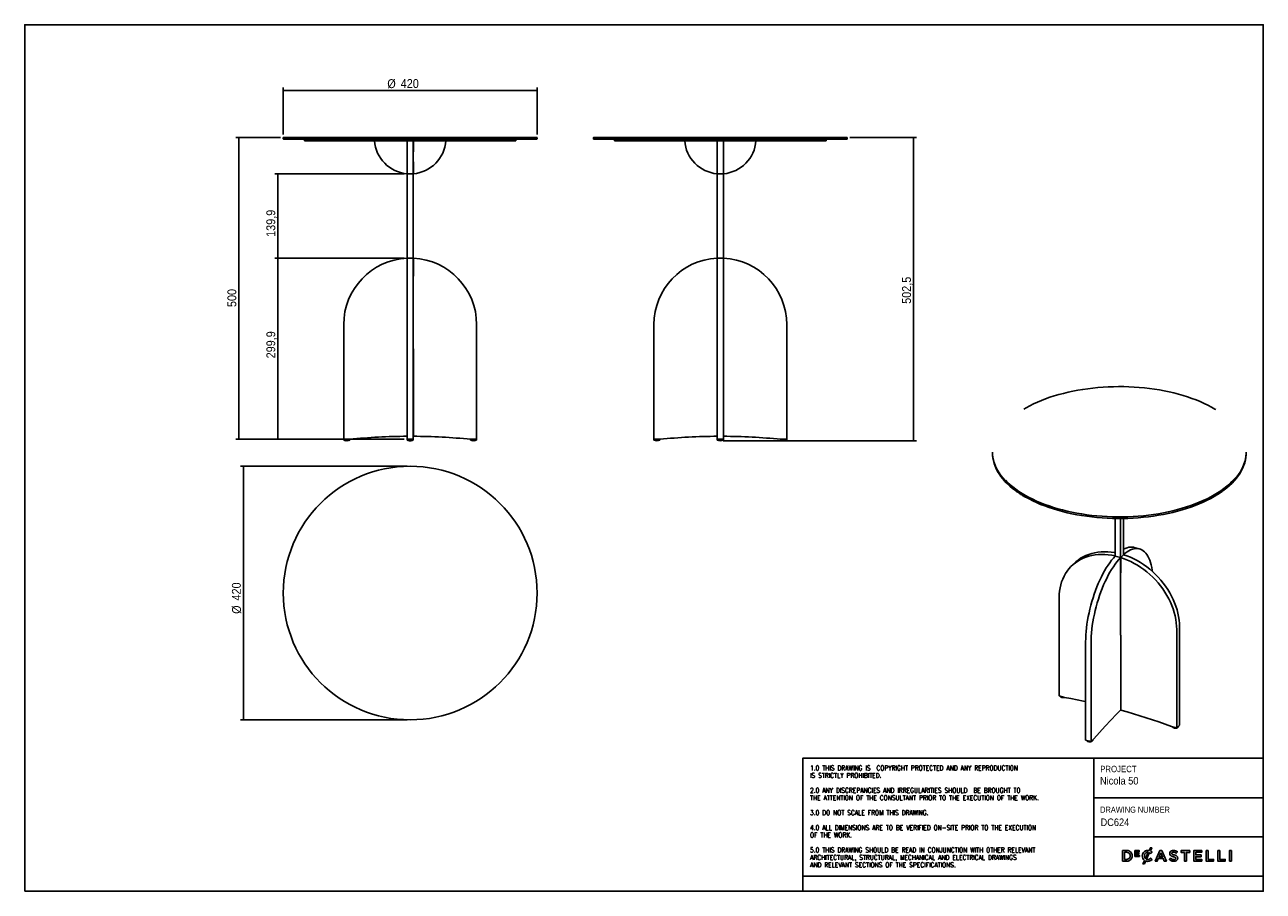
# Model space of a CAD drawing. Header units: millimetres. Extents: x 25 to 2075, y 25 to 1460.
import ezdxf

# ---------------------------------------------------------------- set-up
doc = ezdxf.new("R2010")
doc.units = ezdxf.units.MM
doc.header["$LTSCALE"] = 5
doc.linetypes.add('SLD-Solido', pattern=[0])
for name, color, linetype in [('NOTE', 3, 'SLD-Solido'), ('QUOTE', 1, 'SLD-Solido'), ('SCHIZZI', 9, 'Continuous')]:
    doc.layers.add(name, color=color, linetype=linetype)
doc.styles.add('SLDTEXTSTYLE0', font='GOTHIC.TTF', dxfattribs={"width": 0.913})
doc.styles.add('SLDTEXTSTYLE1', font='romans__.ttf', dxfattribs={"width": 0.893})
doc.dimstyles.new('SLDDIMSTYLE0', dxfattribs={"dimtxt": 14.699074, "dimasz": 10, "dimexe": 0, "dimexo": 0.0625, "dimgap": 3.674769, "dimtad": 1, "dimdec": 1, "dimrnd": 1e-09, "dimzin": 12, "dimdsep": 46, "dimtxsty": 'SLDTEXTSTYLE0', "dimsah": 1, "dimcen": 0.09, "dimadec": 0, "dimazin": 3, "dimtfac": 1, "dimtdec": 1, "dimtofl": 0, "dimtmove": 0, "dimatfit": 3, "dimfxl": 1, "dimfrac": 2, "dimtolj": 1, "dimtzin": 12, "dimarcsym": 0})

# ---------------------------------------------------------------- blocks, each defined once
blk = doc.blocks.new('_D')
at = {"layer": 'QUOTE', "transparency": 16777216}
for p, q in [((657.9, 728.9), (381.9, 728.9)), ((386.9, 728.9), (386.9, 308.9)), ((657.9, 308.9), (381.9, 308.9))]:
    blk.add_line(p, q, dxfattribs=at)
for points in [[(386.9, 728.9), (385.6, 718.9), (388.1, 718.9)], [(386.9, 308.9), (388.1, 318.9), (385.6, 318.9)]]:
    blk.add_solid(points, dxfattribs=at)
at = {"layer": 'QUOTE', "transparency": 16777216, "char_height": 14.7, "attachment_point": 1, "rotation": 90, "style": 'SLDTEXTSTYLE0'}
for s, insert in [('420', (367.9, 506.5)), ('%%c', (368.1, 484.4))]:
    blk.add_mtext(s, dxfattribs=dict(at, insert=insert))
blk = doc.blocks.new('_D_1')
at = {"layer": 'QUOTE', "transparency": 16777216}
for p, q in [((452.9, 1278), (452.9, 1356)), ((872.9, 1278), (872.9, 1356)), ((872.9, 1351), (452.9, 1351))]:
    blk.add_line(p, q, dxfattribs=at)
for points in [[(452.9, 1351), (462.9, 1349.8), (462.9, 1352.3)], [(872.9, 1351), (862.9, 1352.3), (862.9, 1349.8)]]:
    blk.add_solid(points, dxfattribs=at)
at = {"layer": 'QUOTE', "transparency": 16777216, "char_height": 14.7, "attachment_point": 1, "style": 'SLDTEXTSTYLE0'}
for s, insert in [('%%c', (625.1, 1369.8)), ('420', (647.3, 1370))]:
    blk.add_mtext(s, dxfattribs=dict(at, insert=insert))
blk = doc.blocks.new('_D_2')
at = {"layer": 'QUOTE', "transparency": 16777216}
for p, q in [((448.4, 1273.5), (374.2, 1273.5)), ((379.2, 773.5), (379.2, 1273.5)), ((547.9, 773.5), (374.2, 773.5))]:
    blk.add_line(p, q, dxfattribs=at)
for points in [[(379.2, 1273.5), (377.9, 1263.5), (380.4, 1263.5)], [(379.2, 773.5), (380.4, 783.5), (377.9, 783.5)]]:
    blk.add_solid(points, dxfattribs=at)
at = {"layer": 'QUOTE', "transparency": 16777216, "insert": (360.4, 992.5), "char_height": 14.7, "attachment_point": 1, "rotation": 90, "style": 'SLDTEXTSTYLE0'}
blk.add_mtext('500', dxfattribs=at)
blk = doc.blocks.new('_D_3')
at = {"layer": 'QUOTE', "transparency": 16777216}
for p, q in [((652.9, 1073.3), (438.7, 1073.3)), ((443.7, 1073.3), (443.7, 773.5)), ((652.9, 773.5), (438.7, 773.5))]:
    blk.add_line(p, q, dxfattribs=at)
for points in [[(443.7, 1073.3), (442.4, 1063.3), (444.9, 1063.3)], [(443.7, 773.5), (444.9, 783.5), (442.4, 783.5)]]:
    blk.add_solid(points, dxfattribs=at)
at = {"layer": 'QUOTE', "transparency": 16777216, "insert": (424.9, 907.5), "char_height": 14.7, "attachment_point": 1, "rotation": 90, "style": 'SLDTEXTSTYLE0'}
blk.add_mtext('299,9', dxfattribs=at)
blk = doc.blocks.new('_D_4')
at = {"layer": 'QUOTE', "transparency": 16777216}
for p, q in [((652.9, 1213.2), (438.7, 1213.2)), ((443.7, 1073.3), (443.7, 1213.2)), ((652.9, 1073.3), (438.7, 1073.3))]:
    blk.add_line(p, q, dxfattribs=at)
for points in [[(443.7, 1213.2), (442.4, 1203.2), (444.9, 1203.2)], [(443.7, 1073.3), (444.9, 1083.3), (442.4, 1083.3)]]:
    blk.add_solid(points, dxfattribs=at)
at = {"layer": 'QUOTE', "transparency": 16777216, "insert": (424.9, 1108.7), "char_height": 14.7, "attachment_point": 1, "rotation": 90, "style": 'SLDTEXTSTYLE0'}
blk.add_mtext('139,9', dxfattribs=at)
blk = doc.blocks.new('_D_5')
at = {"layer": 'QUOTE', "transparency": 16777216}
for p, q in [((1390.8, 1273.5), (1500.9, 1273.5)), ((1495.9, 771), (1495.9, 1273.5)), ((1181.3, 771), (1500.9, 771))]:
    blk.add_line(p, q, dxfattribs=at)
for points in [[(1495.9, 1273.5), (1494.7, 1263.5), (1497.2, 1263.5)], [(1495.9, 771), (1497.2, 781), (1494.7, 781)]]:
    blk.add_solid(points, dxfattribs=at)
at = {"layer": 'QUOTE', "transparency": 16777216, "insert": (1477.2, 997.8), "char_height": 14.7, "attachment_point": 1, "rotation": 90, "style": 'SLDTEXTSTYLE0'}
blk.add_mtext('502,5', dxfattribs=at)

msp = doc.modelspace()

# ---------------------------------------------------------------- linework, layer by layer
for p, q in [((452.95, 1272.96), (452.95, 1270.96)), ((453.45, 1273.46), (864.39, 1273.46)), ((864.39, 1273.46), (872.45, 1273.46)), ((872.95, 1270.96), (872.95, 1272.96)), ((966.33, 1272.96), (966.33, 1270.96)), ((966.83, 1273.46), (1385.83, 1273.46)), ((1386.33, 1270.96), (1386.33, 1272.96)), ((864.39, 1270.46), (453.45, 1270.46)), ((487.95, 1269.96), (487.95, 1267.96)), ((487.95, 1269.96), (662.95, 1269.96)), ((487.95, 1267.96), (662.95, 1267.96)), ((657.7, 1249.46), (657.7, 1267.96)), ((657.95, 1267.96), (657.95, 1213.2)), ((662.95, 1269.96), (837.95, 1269.96)), ((662.95, 1267.96), (837.95, 1267.96)), ((667.95, 1267.96), (667.95, 1213.2)), ((668.2, 1267.96), (668.2, 1249.46)), ((837.95, 1267.96), (837.95, 1269.96)), ((872.45, 1270.46), (864.39, 1270.46)), ((1385.83, 1270.46), (966.83, 1270.46)), ((1001.33, 1269.96), (1001.33, 1267.96)), ((1001.33, 1269.96), (1351.33, 1269.96)), ((1001.33, 1267.96), (1351.33, 1267.96)), ((1011.99, 1267.96), (1011.99, 1267.94)), ((1012, 1267.96), (1012, 1267.94)), ((1015.06, 1267.94), (1015.06, 1267.96)), ((1015.07, 1267.94), (1015.07, 1267.96)), ((1171.33, 1213.2), (1171.33, 1267.96)), ((1181.33, 1213.2), (1181.33, 1267.96)), ((1351.33, 1267.96), (1351.33, 1269.96)), ((657.95, 1249.46), (657.7, 1249.46)), ((657.7, 1232.96), (657.95, 1232.96)), ((657.7, 1213.2), (657.7, 1232.96)), ((668.2, 1249.46), (667.95, 1249.46)), ((667.95, 1232.96), (668.2, 1232.96)), ((668.2, 1232.96), (668.2, 1213.2)), ((1171.08, 1249.96), (1171.33, 1249.96)), ((1171.08, 1213.2), (1171.08, 1249.96)), ((1181.33, 1249.96), (1181.58, 1249.96)), ((1181.58, 1249.96), (1181.58, 1213.2)), ((657.95, 1213.2), (667.95, 1213.2)), ((657.95, 1213.2), (657.95, 1073.34)), ((667.95, 1213.2), (667.95, 1073.34)), ((1171.33, 1213.2), (1171.33, 1073.34)), ((1171.33, 1213.2), (1181.33, 1213.2)), ((1181.33, 1213.2), (1181.33, 1073.34)), ((657.7, 1073.34), (657.7, 1043.46)), ((657.95, 963.46), (657.95, 1073.34)), ((657.95, 1073.34), (667.95, 1073.34)), ((667.95, 963.46), (667.95, 1073.34)), ((668.2, 1043.46), (668.2, 1073.34)), ((1171.08, 1073.34), (1171.08, 923.46)), ((1171.33, 1073.34), (1171.33, 963.46)), ((1171.33, 1073.34), (1181.33, 1073.34)), ((1181.33, 1073.34), (1181.33, 963.46)), ((1181.58, 923.46), (1181.58, 1073.34)), ((657.7, 1043.46), (657.95, 1043.46)), ((667.95, 1043.46), (668.2, 1043.46)), ((552.95, 963.46), (552.95, 773.46)), ((657.95, 773.46), (657.95, 963.46)), ((667.95, 773.46), (667.95, 963.46)), ((772.95, 773.46), (772.95, 963.46)), ((1066.33, 963.46), (1066.33, 773.46)), ((1171.33, 963.46), (1171.33, 773.46)), ((1181.33, 963.46), (1181.33, 773.46)), ((1286.33, 773.46), (1286.33, 963.46)), ((657.95, 923.46), (657.7, 923.46)), ((657.7, 923.46), (657.7, 778.45)), ((668.2, 923.46), (667.95, 923.46)), ((668.2, 778.45), (668.2, 923.46)), ((1171.08, 923.46), (1171.33, 923.46)), ((1181.33, 923.46), (1181.58, 923.46)), ((552.95, 773.46), (552.95, 771.96)), ((552.95, 773.46), (562.95, 773.46)), ((554.2, 771.96), (552.95, 771.96)), ((554.9, 771.96), (554.2, 771.96)), ((554.2, 771.96), (554.2, 771.51)), ((555.9, 771.96), (554.9, 771.96)), ((554.9, 771.33), (554.9, 771.96)), ((556.6, 771.96), (555.9, 771.96)), ((555.9, 771.96), (555.9, 771.12)), ((557.6, 771.96), (556.6, 771.96)), ((556.6, 771.03), (556.6, 771.96)), ((558.3, 771.96), (557.6, 771.96)), ((557.6, 771.96), (557.6, 770.97)), ((559.3, 771.96), (558.3, 771.96)), ((558.3, 770.97), (558.3, 771.96)), ((560, 771.96), (559.3, 771.96)), ((559.3, 771.96), (559.3, 771.03)), ((561, 771.96), (560, 771.96)), ((560, 771.12), (560, 771.96)), ((561.7, 771.96), (561, 771.96)), ((561, 771.96), (561, 771.33)), ((562.95, 771.96), (561.7, 771.96)), ((561.7, 771.51), (561.7, 771.96)), ((562.95, 771.96), (562.95, 773.46)), ((657.95, 773.46), (657.95, 771.96)), ((667.95, 773.46), (657.95, 773.46)), ((659.2, 771.96), (657.95, 771.96)), ((659.9, 771.96), (659.2, 771.96)), ((659.2, 771.96), (659.2, 771.51)), ((660.9, 771.96), (659.9, 771.96)), ((659.9, 771.33), (659.9, 771.96)), ((661.6, 771.96), (660.9, 771.96)), ((660.9, 771.96), (660.9, 771.12)), ((662.6, 771.96), (661.6, 771.96)), ((661.6, 771.03), (661.6, 771.96)), ((662.6, 771.96), (662.6, 770.97)), ((663.3, 771.96), (662.6, 771.96)), ((663.3, 770.97), (663.3, 771.96)), ((664.3, 771.96), (663.3, 771.96)), ((665, 771.96), (664.3, 771.96)), ((664.3, 771.96), (664.3, 771.03)), ((666, 771.96), (665, 771.96)), ((665, 771.12), (665, 771.96)), ((666.7, 771.96), (666, 771.96)), ((666, 771.96), (666, 771.33)), ((667.95, 771.96), (666.7, 771.96)), ((666.7, 771.51), (666.7, 771.96)), ((667.95, 771.96), (667.95, 773.46)), ((762.95, 773.46), (762.95, 771.96)), ((762.95, 773.46), (772.95, 773.46)), ((764.2, 771.96), (762.95, 771.96)), ((764.9, 771.96), (764.2, 771.96)), ((764.2, 771.96), (764.2, 771.51)), ((765.9, 771.96), (764.9, 771.96)), ((764.9, 771.33), (764.9, 771.96)), ((766.6, 771.96), (765.9, 771.96)), ((765.9, 771.96), (765.9, 771.12)), ((767.6, 771.96), (766.6, 771.96)), ((766.6, 771.03), (766.6, 771.96)), ((768.3, 771.96), (767.6, 771.96)), ((767.6, 771.96), (767.6, 770.97)), ((769.3, 771.96), (768.3, 771.96)), ((768.3, 770.97), (768.3, 771.96)), ((770, 771.96), (769.3, 771.96)), ((769.3, 771.96), (769.3, 771.03)), ((771, 771.96), (770, 771.96)), ((770, 771.12), (770, 771.96)), ((771.7, 771.96), (771, 771.96)), ((771, 771.96), (771, 771.33)), ((772.95, 771.96), (771.7, 771.96)), ((771.7, 771.51), (771.7, 771.96)), ((772.95, 771.96), (772.95, 773.46)), ((1066.33, 773.46), (1066.33, 771.96)), ((1066.33, 773.46), (1076.33, 773.46)), ((1066.35, 771.96), (1066.33, 771.96)), ((1066.52, 771.96), (1066.35, 771.96)), ((1066.77, 771.96), (1066.52, 771.96)), ((1067.37, 771.96), (1066.77, 771.96)), ((1068.03, 771.96), (1067.37, 771.96)), ((1074.64, 771.96), (1068.03, 771.96)), ((1075.3, 771.96), (1074.64, 771.96)), ((1075.89, 771.96), (1075.3, 771.96)), ((1076.15, 771.96), (1075.89, 771.96)), ((1076.32, 771.96), (1076.15, 771.96)), ((1076.33, 771.96), (1076.32, 771.96)), ((1076.33, 771.96), (1076.33, 773.46)), ((1171.33, 773.46), (1171.33, 771.96)), ((1171.33, 773.46), (1181.33, 773.46)), ((1171.35, 771.96), (1171.33, 771.96)), ((1171.52, 771.96), (1171.35, 771.96)), ((1171.77, 771.96), (1171.52, 771.96)), ((1172.37, 771.96), (1171.77, 771.96)), ((1173.03, 771.96), (1172.37, 771.96)), ((1179.64, 771.96), (1173.03, 771.96)), ((1180.3, 771.96), (1179.64, 771.96)), ((1180.89, 771.96), (1180.3, 771.96)), ((1181.15, 771.96), (1180.89, 771.96)), ((1181.32, 771.96), (1181.15, 771.96)), ((1181.33, 771.96), (1181.32, 771.96)), ((1181.33, 771.96), (1181.33, 773.46)), ((1276.33, 773.46), (1276.33, 771.96)), ((1276.33, 773.46), (1286.33, 773.46)), ((1276.35, 771.96), (1276.33, 771.96)), ((1276.52, 771.96), (1276.35, 771.96)), ((1276.77, 771.96), (1276.52, 771.96)), ((1277.37, 771.96), (1276.77, 771.96)), ((1278.03, 771.96), (1277.37, 771.96)), ((1284.64, 771.96), (1278.03, 771.96)), ((1285.3, 771.96), (1284.64, 771.96)), ((1285.89, 771.96), (1285.3, 771.96)), ((1286.15, 771.96), (1285.89, 771.96)), ((1286.32, 771.96), (1286.15, 771.96)), ((1286.33, 771.96), (1286.32, 771.96)), ((1286.33, 771.96), (1286.33, 773.46)), ((1626.83, 752.38), (1626.83, 750.66)), ((2046.83, 750.66), (2046.83, 752.38)), ((1830.07, 642.39), (1830.07, 580.04)), ((1838.91, 642.34), (1838.91, 552.18)), ((1843.58, 642.39), (1843.58, 582.07)), ((1830.07, 580.47), (1829.85, 580.25)), ((1829.85, 580.25), (1829.85, 579.96)), ((1829.95, 580.08), (1838.8, 577.67)), ((1838.8, 449.2), (1838.8, 577.67)), ((1839.14, 577.73), (1843.8, 582.28)), ((1839.14, 552.12), (1839.14, 577.73)), ((1843.7, 582.46), (1843.58, 582.49)), ((1843.7, 582.46), (1843.7, 582.18)), ((1870.1, 592.03), (1861.25, 594.44)), ((1762.33, 568.08), (1757.66, 563.53)), ((1838.8, 552.21), (1838.91, 552.18)), ((1838.8, 552.21), (1839.14, 552.12)), ((1838.91, 552.18), (1839.14, 552.39)), ((1737.21, 511.25), (1737.21, 348.39)), ((1931.78, 295.5), (1931.78, 458.37)), ((1936.45, 300.06), (1936.45, 462.92)), ((1781.07, 275.32), (1781.07, 438.18)), ((1789.91, 272.91), (1789.91, 435.78)), ((1839.14, 449.26), (1838.8, 449.35)), ((1838.91, 449.32), (1838.8, 449.2)), ((1839.14, 324.96), (1839.14, 449.26)), ((1737.21, 348.39), (1746.05, 345.98)), ((1739.1, 347.57), (1738.99, 347.9)), ((1746.39, 345.92), (1745.73, 345.77)), ((1922.93, 297.91), (1931.78, 295.5)), ((1924.83, 297.09), (1924.72, 297.42)), ((1936.45, 300.06), (1931.78, 295.5)), ((1934.69, 297.7), (1934.69, 298.35)), ((1789.91, 272.91), (1781.07, 275.32)), ((1782.96, 274.5), (1782.85, 274.83)), ((1794.58, 277.47), (1789.91, 272.91)), ((1792.82, 275.11), (1792.82, 275.76))]:
    msp.add_line(p, q)
at = {"flags": 128}
for points in [[(1996.33, 822.76), (1995.06, 823.52), (1989.29, 826.81), (1983.26, 829.97), (1976.99, 833), (1970.48, 835.9), (1963.74, 838.65), (1956.79, 841.26), (1949.64, 843.73), (1942.3, 846.03), (1934.78, 848.19), (1927.09, 850.18), (1919.26, 852), (1911.28, 853.66), (1903.18, 855.15), (1894.96, 856.47), (1886.65, 857.61), (1878.25, 858.58), (1869.79, 859.36), (1861.27, 859.97), (1852.7, 860.4), (1844.11, 860.64), (1835.51, 860.7), (1826.91, 860.59), (1818.33, 860.29), (1809.78, 859.8), (1801.27, 859.14), (1792.82, 858.3), (1784.45, 857.28), (1776.17, 856.09), (1767.99, 854.72), (1759.92, 853.17), (1751.99, 851.46), (1744.19, 849.59), (1736.56, 847.55), (1729.09, 845.35), (1721.8, 842.99), (1714.71, 840.48), (1707.83, 837.83), (1701.16, 835.03), (1694.72, 832.09), (1688.52, 829.02), (1682.57, 825.82), (1678.59, 823.52)], [(1667.09, 688.69), (1664.94, 690.24), (1660.13, 693.93), (1655.62, 697.71), (1651.42, 701.59), (1647.53, 705.55), (1643.95, 709.6), (1640.71, 713.71), (1637.79, 717.89), (1635.21, 722.13), (1632.97, 726.42), (1631.07, 730.75), (1629.52, 735.12), (1628.32, 739.51), (1627.47, 743.93), (1626.97, 748.37), (1626.83, 752.38)], [(1626.83, 750.66), (1626.97, 746.65), (1627.47, 742.22), (1628.32, 737.8), (1629.52, 733.4), (1631.07, 729.03), (1632.97, 724.7), (1635.21, 720.41), (1637.79, 716.17), (1640.71, 712), (1643.95, 707.88), (1647.53, 703.84), (1651.42, 699.88), (1655.62, 696), (1660.13, 692.21), (1664.94, 688.53), (1667.14, 686.94)], [(2046.83, 752.38), (2046.76, 749.73), (2046.37, 745.29), (2045.63, 740.86), (2044.54, 736.46), (2043.09, 732.08), (2041.3, 727.74), (2039.17, 723.43), (2036.69, 719.18), (2033.87, 714.98), (2030.73, 710.85), (2027.25, 706.78), (2023.46, 702.79), (2019.35, 698.89), (2014.93, 695.07), (2010.21, 691.36), (2006.53, 688.67)], [(2006.56, 686.97), (2010.21, 689.64), (2014.93, 693.36), (2019.35, 697.17), (2023.46, 701.08), (2027.25, 705.07), (2030.73, 709.13), (2033.87, 713.27), (2036.69, 717.46), (2039.17, 721.72), (2041.3, 726.02), (2043.09, 730.37), (2044.54, 734.74), (2045.63, 739.15), (2046.37, 743.57), (2046.76, 748.01), (2046.83, 750.66)], [(1648.18, 705.88), (1651.86, 702.14), (1656.05, 698.27), (1660.55, 694.49), (1665.35, 690.82), (1670.44, 687.24), (1675.8, 683.78), (1681.44, 680.43), (1687.34, 677.21), (1693.49, 674.11), (1699.89, 671.15), (1706.51, 668.32), (1713.36, 665.64), (1720.41, 663.1), (1727.66, 660.71), (1735.09, 658.48), (1742.7, 656.41), (1750.46, 654.5), (1758.37, 652.76), (1766.41, 651.18), (1774.57, 649.78), (1782.83, 648.55), (1791.19, 647.5), (1799.62, 646.62), (1808.12, 645.92), (1816.66, 645.41), (1825.24, 645.07), (1833.84, 644.92), (1842.44, 644.94), (1851.03, 645.15), (1859.6, 645.55), (1868.13, 646.12), (1876.61, 646.87), (1885.02, 647.8), (1893.35, 648.91), (1901.59, 650.19), (1909.71, 651.65), (1917.72, 653.27), (1925.58, 655.07), (1933.3, 657.03), (1940.85, 659.15), (1948.23, 661.43), (1955.42, 663.86), (1962.41, 666.44), (1969.19, 669.17), (1975.74, 672.04), (1982.06, 675.04), (1988.14, 678.18)], [(1988.14, 678.18), (1993.96, 681.44), (1999.52, 684.83), (2004.8, 688.32), (2009.8, 691.93), (2014.5, 695.64), (2018.91, 699.44), (2023.01, 703.34), (2026.8, 707.32), (2029.48, 710.41)], [(1988.14, 675.61), (1982.06, 672.47), (1975.74, 669.47), (1969.19, 666.6), (1962.41, 663.87), (1955.42, 661.29), (1948.23, 658.85), (1940.85, 656.58), (1933.3, 654.46), (1925.58, 652.5), (1917.72, 650.7), (1909.71, 649.08), (1901.59, 647.62), (1893.35, 646.34), (1885.02, 645.23), (1876.61, 644.3), (1868.13, 643.55), (1859.6, 642.97), (1851.03, 642.58), (1842.44, 642.37), (1833.84, 642.35), (1825.24, 642.5), (1816.66, 642.84), (1808.12, 643.35), (1799.62, 644.05), (1791.19, 644.93), (1782.83, 645.98), (1774.57, 647.21), (1766.41, 648.61), (1758.37, 650.19), (1750.46, 651.93), (1742.7, 653.84), (1735.09, 655.91), (1727.66, 658.14), (1720.41, 660.53), (1713.36, 663.06), (1706.51, 665.75), (1699.89, 668.58), (1693.49, 671.54), (1687.34, 674.64), (1682.14, 677.47)], [(1998.12, 681.38), (1993.96, 678.87), (1988.14, 675.61)], [(1843.58, 591.22), (1843.78, 591.33), (1846.69, 592.8), (1849.55, 593.9), (1852.36, 594.64), (1855.09, 595.01), (1857.75, 595.02), (1860.32, 594.66), (1861.25, 594.44)], [(1829.85, 580.25), (1824.17, 581.37), (1818.52, 582.16), (1812.93, 582.61), (1807.41, 582.73), (1801.99, 582.51), (1796.68, 581.96), (1791.49, 581.07), (1786.46, 579.86), (1781.59, 578.31), (1776.9, 576.45), (1772.41, 574.27), (1768.13, 571.79), (1764.08, 569.01), (1760.27, 565.93), (1756.71, 562.58), (1753.43, 558.97), (1750.42, 555.1), (1747.69, 550.98), (1745.27, 546.64), (1743.15, 542.09), (1741.35, 537.34), (1739.86, 532.42), (1738.7, 527.32), (1737.87, 522.09), (1737.37, 516.72), (1737.21, 511.25)], [(1830.07, 585.71), (1828.83, 585.92), (1823.19, 586.71), (1817.6, 587.17), (1812.08, 587.28), (1806.66, 587.07), (1801.34, 586.51), (1796.16, 585.63), (1791.13, 584.41), (1786.26, 582.87), (1781.57, 581.01), (1777.07, 578.83), (1772.8, 576.34), (1768.75, 573.56), (1764.94, 570.49), (1762.33, 568.08)], [(1781.07, 438.18), (1781.16, 443.79), (1781.42, 449.55), (1781.86, 455.44), (1782.47, 461.44), (1783.25, 467.54), (1784.21, 473.71), (1785.32, 479.92), (1786.6, 486.17), (1788.04, 492.42), (1789.63, 498.66), (1791.36, 504.87), (1793.24, 511.01), (1795.25, 517.08), (1797.38, 523.05), (1799.64, 528.9), (1802.01, 534.61), (1804.49, 540.17), (1807.06, 545.54), (1809.71, 550.72), (1812.45, 555.68), (1815.25, 560.42), (1818.11, 564.9), (1821.03, 569.13), (1823.98, 573.07), (1826.96, 576.72), (1829.95, 580.08)], [(1789.91, 435.78), (1790, 441.38), (1790.26, 447.14), (1790.7, 453.03), (1791.31, 459.04), (1792.1, 465.13), (1793.05, 471.3), (1794.17, 477.52), (1795.45, 483.77), (1796.88, 490.02), (1798.47, 496.26), (1800.21, 502.46), (1802.08, 508.61), (1804.09, 514.68), (1806.23, 520.65), (1808.49, 526.5), (1810.86, 532.21), (1813.33, 537.76), (1815.9, 543.14), (1818.56, 548.32), (1821.29, 553.28), (1824.1, 558.01), (1826.96, 562.5), (1829.87, 566.72), (1832.82, 570.67), (1835.8, 574.32), (1838.8, 577.67)], [(1931.78, 458.37), (1931.61, 463.93), (1931.11, 469.57), (1930.28, 475.26), (1929.12, 480.98), (1927.64, 486.72), (1925.83, 492.44), (1923.71, 498.15), (1921.29, 503.8), (1918.57, 509.4), (1915.56, 514.9), (1912.27, 520.31), (1908.72, 525.59), (1904.91, 530.73), (1900.86, 535.72), (1896.58, 540.53), (1892.09, 545.15), (1887.4, 549.56), (1882.53, 553.75), (1877.49, 557.7), (1872.31, 561.4), (1866.99, 564.84), (1861.57, 568.01), (1856.05, 570.89), (1850.46, 573.48), (1844.82, 575.76), (1839.14, 577.73)], [(1843.7, 582.46), (1846.7, 584.96), (1849.68, 587.12), (1852.63, 588.93), (1855.54, 590.39), (1858.4, 591.49), (1861.2, 592.23), (1863.94, 592.61), (1866.59, 592.62), (1869.16, 592.26), (1871.64, 591.54), (1874.01, 590.45), (1876.27, 589.01), (1878.4, 587.21), (1880.41, 585.07), (1882.29, 582.58), (1884.03, 579.76), (1885.61, 576.62), (1887.05, 573.17), (1888.33, 569.42), (1889.45, 565.39), (1890.4, 561.08), (1891.18, 556.51), (1891.44, 554.67)], [(1936.45, 462.92), (1936.28, 468.49), (1935.78, 474.12), (1934.95, 479.81), (1933.79, 485.54), (1932.3, 491.27), (1930.5, 497), (1928.38, 502.7), (1925.96, 508.36), (1923.24, 513.95), (1920.23, 519.46), (1916.94, 524.86), (1913.38, 530.14), (1909.57, 535.29), (1905.52, 540.27), (1901.24, 545.08), (1896.75, 549.7), (1892.06, 554.11), (1887.19, 558.3), (1882.16, 562.26), (1876.97, 565.96), (1871.66, 569.4), (1866.24, 572.57), (1860.72, 575.45), (1855.13, 578.03), (1849.48, 580.31), (1843.8, 582.28)], [(1746.05, 345.98), (1756.5, 344.1), (1766.96, 342.09), (1777.42, 339.96), (1781.07, 339.19)], [(1839.14, 325.24), (1831.9, 318.01), (1822.55, 308.37), (1813.22, 298.4), (1803.89, 288.1), (1794.58, 277.47)], [(1839.14, 324.96), (1849.63, 321.99), (1860.12, 318.91), (1870.61, 315.7), (1881.09, 312.38), (1891.56, 308.94), (1902.03, 305.38), (1912.49, 301.7), (1922.93, 297.91)], [(1934.69, 297.7), (1934.65, 297.38), (1934.46, 296.93), (1934.11, 296.5), (1933.62, 296.11), (1933, 295.77), (1932.27, 295.49), (1931.46, 295.29)], [(1792.82, 275.11), (1792.78, 274.79), (1792.59, 274.34), (1792.24, 273.91), (1791.75, 273.52), (1791.13, 273.18), (1790.41, 272.9), (1789.6, 272.7)]]:
    msp.add_lwpolyline(points, dxfattribs=at)
msp.add_circle((662.95, 518.88), 210)
for centre, radius, start, end in [((453.45, 1272.96), 0.5, 90, 180), ((872.45, 1272.96), 0.5, 0, 90), ((966.83, 1272.96), 0.5, 90, 180), ((1385.83, 1272.96), 0.5, 0, 90), ((453.45, 1270.96), 0.5, 180, 270), ((662.95, 1272.11), 59.15, 184.01911, 264.90748), ((662.95, 1272.11), 59.15, 275.09252, 355.98089), ((872.45, 1270.96), 0.5, 270, 0), ((966.83, 1270.96), 0.5, 180, 270), ((1176.33, 1272.11), 59.15, 184.01911, 264.90748), ((1176.33, 1272.11), 59.15, 275.09252, 355.98089), ((1385.83, 1270.96), 0.5, 270, 0), ((662.95, 963.46), 110, 92.73561, 180), ((662.95, 963.46), 110, 0, 87.26439), ((1176.33, 963.46), 110, 92.73561, 180), ((1176.33, 963.46), 110, 0, 87.26439), ((557.95, 783.96), 13, 253.23413, 256.43105), ((557.95, 783.96), 13, 260.92703, 264.03931), ((557.95, 783.96), 13, 268.45723, 271.54277), ((557.95, 783.96), 13, 275.96069, 279.07297), ((557.95, 783.96), 13, 283.56895, 286.76587), ((662.95, -224.04), 1002.5, 90.30005, 95.72481), ((662.95, 783.96), 13, 253.23413, 256.43105), ((662.95, 783.96), 13, 260.92703, 264.03931), ((662.95, 783.96), 13, 268.45723, 271.54277), ((662.95, 783.96), 13, 275.96069, 279.07297), ((662.95, 783.96), 13, 283.56895, 286.76587), ((662.95, -224.04), 1002.5, 84.27519, 89.69995), ((767.95, 783.96), 13, 253.23413, 256.43105), ((767.95, 783.96), 13, 260.92703, 264.03931), ((767.95, 783.96), 13, 268.45723, 271.54277), ((767.95, 783.96), 13, 275.96069, 279.07297), ((767.95, 783.96), 13, 283.56895, 286.76587), ((1071.33, 783.96), 13, 247.38014, 292.61986), ((1071.33, 783.96), 13, 247.43005, 292.56995), ((1071.33, 783.96), 12.93, 248.13975, 291.86025), ((1071.33, 783.96), 12.84, 249.19142, 290.80858), ((1071.33, 783.96), 12.64, 251.72847, 288.27153), ((1071.33, 783.96), 12.45, 254.59184, 285.40816), ((1176.33, -224.04), 1002.5, 90.28577, 95.72481), ((1176.33, 783.96), 13, 247.38014, 292.61986), ((1176.33, 783.96), 13, 247.43005, 292.56995), ((1176.33, 783.96), 12.93, 248.13975, 291.86025), ((1176.33, 783.96), 12.84, 249.19142, 290.80858), ((1176.33, 783.96), 12.64, 251.72847, 288.27153), ((1176.33, 783.96), 12.45, 254.59184, 285.40816), ((1176.33, -224.04), 1002.5, 84.27519, 89.71423), ((1281.33, 783.96), 13, 247.38014, 292.61986), ((1281.33, 783.96), 13, 247.43005, 292.56995), ((1281.33, 783.96), 12.93, 248.13975, 291.86025), ((1281.33, 783.96), 12.84, 249.19142, 290.80858), ((1281.33, 783.96), 12.64, 251.72847, 288.27153), ((1281.33, 783.96), 12.45, 254.59184, 285.40816), ((1740.87, 348.42), 1.96, 205.66581, 222.1335), ((1741.68, 349.16), 3.06, 222.26741, 237.1593), ((1742.48, 350.34), 4.48, 236.75826, 244.12632), ((1743.13, 351.7), 5.99, 244.18444, 252.46189), ((1743.59, 353.1), 7.47, 252.33299, 257.25798), ((1743.86, 354.29), 8.69, 257.28109, 263.73972), ((1743.95, 355.1), 9.5, 263.68841, 268.15112), ((1743.96, 355.25), 9.65, 268.12752, 275.04444), ((1744.03, 354.56), 8.96, 275.01607, 280.99149), ((1926.6, 297.94), 1.96, 205.66581, 222.1335), ((1927.41, 298.69), 3.06, 222.26741, 237.1593), ((1928.2, 299.86), 4.48, 236.75826, 244.12632), ((1928.86, 301.22), 5.99, 244.18444, 252.46189), ((1929.32, 302.62), 7.47, 252.33299, 257.25798), ((1929.58, 303.82), 8.69, 257.28109, 263.73972), ((1929.68, 304.62), 9.5, 263.68841, 268.15112), ((1929.69, 304.77), 9.65, 268.12752, 275.04444), ((1929.75, 304.08), 8.96, 275.01607, 280.99149), ((1784.73, 275.35), 1.96, 205.66581, 222.1335), ((1785.54, 276.1), 3.06, 222.26741, 237.1593), ((1786.34, 277.27), 4.48, 236.75826, 244.12632), ((1786.99, 278.63), 5.99, 244.18444, 252.46189), ((1787.45, 280.03), 7.47, 252.33299, 257.25798), ((1787.72, 281.23), 8.69, 257.28109, 263.73972), ((1787.81, 282.03), 9.5, 263.68841, 268.15112), ((1787.82, 282.18), 9.65, 268.12752, 275.04444), ((1787.89, 281.49), 8.96, 275.01607, 280.99149)]:
    msp.add_arc(centre, radius, start, end)
for points, knots in [([(1667.29, 686.7), (1668.24, 686.02), (1670.8, 684.2), (1675.25, 681.37), (1679.17, 678.98), (1681.47, 677.71), (1681.91, 677.47)], [0, 0, 0, 0, 0.2114553, 0.5641064, 0.9167555, 1, 1, 1, 1]), ([(1998.37, 681.4), (1999.55, 682.13), (2002.34, 683.86), (2004.94, 685.68), (2006.43, 686.72)], [0, 0, 0, 0, 0.4232585, 1, 1, 1, 1])]:
    msp.add_open_spline(points, degree=3, knots=knots)
at = {"layer": 'SCHIZZI', "color": 7, "true_color": 0xffffff}
for p, q in [((1794.87, 245.12), (1794.87, 50)), ((1794.87, 179.72), (2074.99, 179.72)), ((1794.87, 114.89), (2074.99, 114.89)), ((1874.86, 83.55), (1874.86, 83.58)), ((1890.89, 89.94), (1890.83, 90)), ((1890.95, 77.64), (1891.01, 77.71)), ((1312.78, 50), (1312.78, 25))]:
    msp.add_line(p, q, dxfattribs=at)
for points in [[(25, 25), (2075, 25), (2074.9, 1460), (25, 1460)], [(1869.25, 86.51), (1869.25, 88.42), (1864.64, 88.42), (1864.64, 90.41), (1869.88, 90.41), (1869.88, 92.32), (1862.5, 92.32), (1862.5, 82.55), (1869.94, 82.55), (1869.94, 84.46), (1864.64, 84.46), (1864.64, 86.51)], [(1903.96, 92.56), (1896.22, 74.83), (1899.54, 74.83), (1901.34, 79.04), (1909.47, 79.04), (1911.24, 74.83), (1914.67, 74.83), (1906.94, 92.51), (1906.92, 92.56)], [(1905.39, 88.59), (1908.27, 81.93), (1902.53, 81.93)], [(1944.5, 89.43), (1944.5, 74.83), (1947.76, 74.83), (1947.76, 89.43), (1953.29, 89.43), (1953.29, 92.44), (1938.96, 92.44), (1938.96, 89.43)], [(1972.07, 82.25), (1972.07, 85.17), (1963.33, 85.17), (1963.33, 89.52), (1973.2, 89.52), (1973.2, 92.44), (1960.09, 92.44), (1960.09, 74.83), (1973.32, 74.83), (1973.32, 77.74), (1963.33, 77.74), (1963.33, 82.25)], [(1980.52, 92.44), (1980.52, 74.83), (1992.93, 74.83), (1992.93, 77.79), (1983.76, 77.79), (1983.76, 92.44)], [(1999.68, 92.44), (1999.68, 74.83), (2012.09, 74.83), (2012.09, 77.79), (2002.92, 77.79), (2002.92, 92.44)], [(2019.01, 74.83), (2022.25, 74.83), (2022.25, 92.44), (2019.01, 92.44)]]:
    msp.add_lwpolyline(points, close=True, dxfattribs=at)
msp.add_lwpolyline([(2075, 50), (1312.78, 50), (1312.78, 245.12), (2074.98, 245.12)], dxfattribs=at)
for points in [[(1842.26, 92.44), (1842.26, 74.83), (1848.85, 74.83, 1.0555946), (1848.85, 92.44)], [(1848.85, 77.79, 1.0217676), (1848.85, 89.47), (1845.5, 89.47), (1845.5, 77.79)], [(1878.57, 76.15, -0.2366566), (1874.86, 83.55, -0.4912249), (1886.04, 92.47), (1888.16, 97.12), (1890.6, 97.12), (1888.18, 91.79, -0.086931), (1890.89, 89.94), (1888.8, 87.54, 0.0663381), (1886.86, 88.99), (1881.82, 77.92, 0.1655168), (1885.6, 77.73, 0.1312269), (1888.93, 79.82), (1891.01, 77.71, -0.3118527), (1880.55, 75.11), (1878.38, 70.36), (1875.93, 70.36)], [(1884.74, 89.69, 0.3275059), (1878.95, 86.69, 0.3064575), (1879.96, 79.19)], [(1920.67, 89.14, 0.1311188), (1920.53, 86.22, 0.1847876), (1921.95, 83.93, 0.0813504), (1923.94, 82.86, 0.0253736), (1925.47, 82.39, -0.009562), (1925.77, 82.3, 0.0143707), (1926.35, 82.17, -0.0350168), (1928.31, 81.61, -0.0561266), (1929.38, 81.11, -0.1416688), (1930.06, 80.4, -0.1598738), (1930.16, 79.09, -0.1633528), (1929.57, 78.14, -0.144581), (1927.83, 77.46, -0.1006576), (1925.04, 77.75, -0.1170031), (1921.69, 79.73), (1919.74, 77.41, 0.1231981), (1924.34, 74.93, 0.0728853), (1927.58, 74.6, 0.1248), (1931.09, 75.58, 0.1648919), (1933.02, 77.78, 0.1911522), (1933.02, 82.04, 0.1722296), (1930.66, 84.15, 0.058826), (1927.75, 85.13, -0.0294775), (1925.51, 85.77, -0.0881481), (1924.21, 86.45, -0.1640119), (1923.66, 87.33, -0.2055022), (1923.92, 88.85, -0.1823737), (1925.51, 89.76, -0.0938067), (1927.67, 89.69, -0.1104678), (1931.07, 88.02), (1932.82, 90.48, 0.0810841), (1929.68, 92.17, 0.0784937), (1926.43, 92.66, 0.1100768), (1923.26, 91.98, 0.2034911)]]:
    msp.add_lwpolyline(points, format="xyb", close=True, dxfattribs=at)

# ---------------------------------------------------------------- texts
at = {"layer": 'NOTE', "color": 7, "true_color": 0xffffff, "attachment_point": 1}
for s, insert, char_height, style in [('1.0 THIS DRAWING IS  COPYRIGHT PROTECTED AND ANY REPRODUCTION', (1324.84, 233.15), 8, 'SLDTEXTSTYLE1'), ('PROJECT', (1805.13, 232.75), 10.583, 'SLDTEXTSTYLE0'), ('IS STRICTLY PROHIBITED.', (1324.84, 220.81), 8, 'SLDTEXTSTYLE1'), ('Nicola 50', (1804.8, 214.24), 12.5, 'SLDTEXTSTYLE0'), ('2.0 ANY DISCREPANCIES AND IRREGULARITIES SHOULD  BE BROUGHT TO ', (1324.84, 196.11), 8, 'SLDTEXTSTYLE1'), ('THE ATTENTION OF THE CONSULTANT PRIOR TO THE EXECUTION OF THE WORK.', (1324.84, 183.77), 8, 'SLDTEXTSTYLE1'), ('DRAWING NUMBER', (1805.13, 165.1), 10, 'SLDTEXTSTYLE0'), ('3.0 DO NOT SCALE FROM THIS DRAWING.', (1324.84, 159.07), 8, 'SLDTEXTSTYLE1'), (' DC624', (1801.48, 145.5), 12.5, 'SLDTEXTSTYLE0'), ('4.0 ALL DIMENSIONS ARE TO BE VERIFIED ON-SITE PRIOR TO THE EXECUTION ', (1324.84, 134.38), 8, 'SLDTEXTSTYLE1'), ('OF THE WORK.', (1324.84, 122.03), 8, 'SLDTEXTSTYLE1'), ('ARCHITECTURAL, STRUCTURAL, MECHANICAL AND ELECTRICAL DRAWINGS ', (1324.84, 84.99), 8, 'SLDTEXTSTYLE1'), ('5.0 THIS DRAWING SHOULD BE READ IN CONJUNCTION WITH OTHER RELEVANT ', (1324.84, 97.34), 8, 'SLDTEXTSTYLE1'), ('AND RELEVANT SECTIONS OF THE SPECIFICATIONS.', (1324.84, 72.64), 8, 'SLDTEXTSTYLE1')]:
    msp.add_mtext(s, dxfattribs=dict(at, insert=insert, char_height=char_height, style=style))

# ---------------------------------------------------------------- dimensions: what is measured, and where the dimension line sits
at = {"layer": 'QUOTE'}
dim = msp.add_linear_dim(base=(452.95, 1351.02), p1=(872.95, 1272.96), p2=(452.95, 1272.96), text='%%c<>', dimstyle='SLDDIMSTYLE0', dxfattribs=at)
dim.commit()
dim.dimension.update_dxf_attribs({"geometry": '_D_1', "text_midpoint": (652.48, 1351.02), "dimtype": 160})
for base, p1, p2, picture, middle in [((379.18, 1273.46), (552.95, 773.46), (453.45, 1273.46), '_D_2', (379.18, 1008.75)), ((1495.93, 1273.46), (1176.33, 770.97), (1385.83, 1273.46), '_D_5', (1495.93, 1022.21)), ((443.7, 1213.2), (657.95, 1073.34), (657.95, 1213.2), '_D_4', (443.7, 1133.17)), ((443.7, 773.46), (657.95, 1073.34), (657.95, 773.46), '_D_3', (443.7, 931.96))]:
    dim = msp.add_linear_dim(base=base, p1=p1, p2=p2, angle=90, dimstyle='SLDDIMSTYLE0', dxfattribs=at)
    dim.commit()
    dim.dimension.update_dxf_attribs({"geometry": picture, "text_midpoint": middle, "dimtype": 160})
dim = msp.add_linear_dim(base=(386.85, 308.88), p1=(662.95, 728.88), p2=(662.95, 308.88), angle=90, text='%%c<>', dimstyle='SLDDIMSTYLE0', dxfattribs=at)
dim.commit()
dim.dimension.update_dxf_attribs({"geometry": '_D', "text_midpoint": (386.85, 511.73), "dimtype": 160})

doc.saveas('drawing.dxf')
